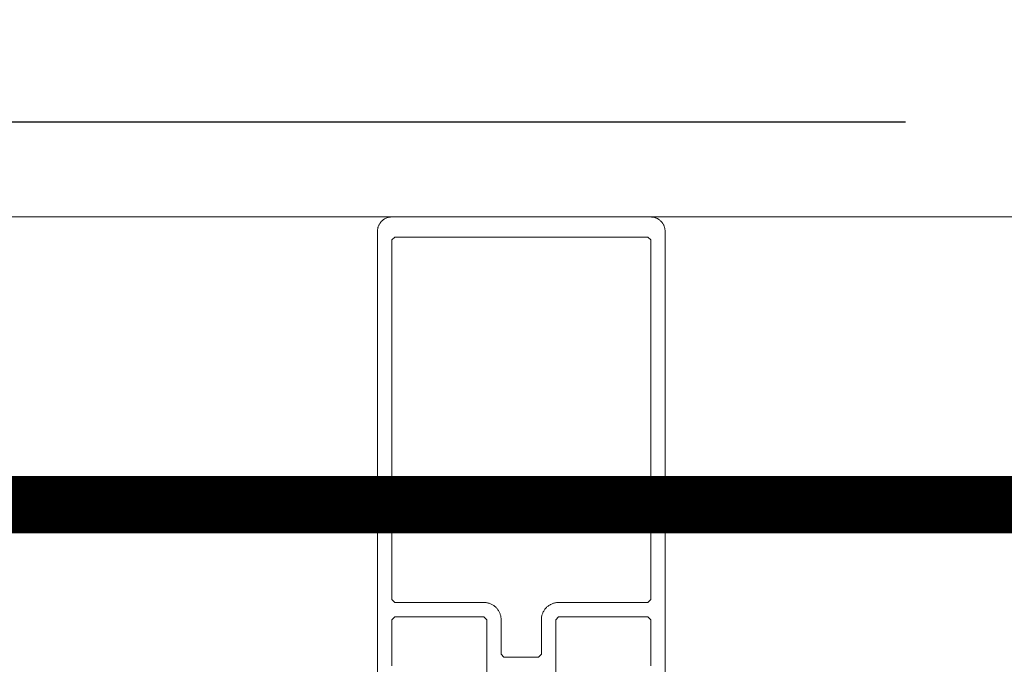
# Model space of a CAD drawing. Header units: millimetres. Extents: x 7483 to 13091, y 8111 to 13871.
# Tile 173 of 256: x 10001 to 10018, y 9227 to 9238. Entities that reach past the tile are written whole.
import ezdxf

# ---------------------------------------------------------------- set-up
doc = ezdxf.new("R2010")
doc.units = ezdxf.units.MM
doc.linetypes.add('ACAD_ISO04W100', pattern=[30, 24, -3, 0, -3])
doc.linetypes.add('DGN_STYLE_2', pattern=[30.2, 18.12, -12.08])
doc.layers.add('a___wymiary', color=7, linetype='Continuous', lineweight=5, true_color=0x000000)
doc.layers.add('wymiary', color=7, linetype='Continuous', lineweight=5, true_color=0xb2b2b2)
doc.layers.add('AS_Siatki', color=72, linetype='Continuous')
doc.layers.add('CZ-SR', color=106, linetype='Continuous', lineweight=13)
doc.layers.add('drzwi', color=30, linetype='Continuous', lineweight=20)
doc.layers.add('konstrukcja poglądowo', color=7, linetype='Continuous', lineweight=5, true_color=0xb2b2b2, plot=False)
doc.layers.add('Powierzchnie', color=21, linetype='DGN_STYLE_2', lineweight=15, plot=False)
doc.styles.add('Arial', font='arial.ttf')
doc.dimstyles.new('wymiary agp1', dxfattribs={"dimtxt": 16, "dimasz": 5, "dimexe": 30, "dimexo": 60, "dimgap": 1.8, "dimtad": 1, "dimdec": 3, "dimrnd": 0.5, "dimdsep": 46, "dimtxsty": 'Arial', "dimblk": 'znacznik', "dimcen": 1.5, "dimse1": 1, "dimse2": 1, "dimclrd": 256, "dimazin": 0, "dimtfac": 1, "dimtdec": 3, "dimtmove": 1, "dimatfit": 3, "dimldrblk": 'znacznik', "dimfxl": 0, "dimlwd": -1, "dimarcsym": 0})

# ---------------------------------------------------------------- blocks, each defined once
blk = doc.blocks.new('zw$58')
for points in [[(5.266062, 4.53), (5.266062, 8.0002), (5.316062, 8.0502), (6.866666, 8.0502), (6.916666, 8.0002), (6.916666, 7.2002)], [(7.166666, 6.5302), (7.166666, 14.7502), (7.166428, 14.761105), (7.165715, 14.771989), (7.164527, 14.782832), (7.162868, 14.793612), (7.16074, 14.80431), (7.158147, 14.814905), (7.155095, 14.825377), (7.151589, 14.835705), (7.147636, 14.845871), (7.143243, 14.855855), (7.138419, 14.865637), (7.133172, 14.8752), (7.127514, 14.884525), (7.121454, 14.893594), (7.115004, 14.90239), (7.108177, 14.910897), (7.100985, 14.919098), (7.093443, 14.926977), (7.085564, 14.934519), (7.077363, 14.941711), (7.068856, 14.948538), (7.06006, 14.954988), (7.050991, 14.961048), (7.041666, 14.966706), (7.032103, 14.971953), (7.022321, 14.976777), (7.012337, 14.98117), (7.002171, 14.985123), (6.991842, 14.988629), (6.981371, 14.991682), (6.970776, 14.994274), (6.960078, 14.996402), (6.949298, 14.998061), (6.938455, 14.999249), (6.927571, 14.999962), (6.916666, 15.0002), (2.416666, 15.0002), (2.405761, 14.999962), (2.394877, 14.999249), (2.384034, 14.998061), (2.373254, 14.996402), (2.362556, 14.994274), (2.351961, 14.991682), (2.34149, 14.988629), (2.331161, 14.985123), (2.320995, 14.98117), (2.311011, 14.976777), (2.301229, 14.971953), (2.291666, 14.966706), (2.282341, 14.961048), (2.273272, 14.954988), (2.264476, 14.948538), (2.255969, 14.941711), (2.247768, 14.934519), (2.239889, 14.926977), (2.232347, 14.919098), (2.225155, 14.910897), (2.218328, 14.90239), (2.211878, 14.893594), (2.205818, 14.884525), (2.20016, 14.8752), (2.194913, 14.865637), (2.190089, 14.855855), (2.185696, 14.845871), (2.181743, 14.835705), (2.178237, 14.825377), (2.175185, 14.814905), (2.172592, 14.80431), (2.170464, 14.793612), (2.168805, 14.782832), (2.167617, 14.771989), (2.166904, 14.761105), (2.166666, 14.7502), (2.166666, 6.5302)], [(2.416062, 7.2002), (2.416062, 8.0002), (2.466062, 8.0502), (4.016062, 8.0502), (4.066062, 8.0002), (4.066062, 4.53)]]:
    blk.add_lwpolyline(points)
blk.add_lwpolyline([(5.016062, 7.4002), (5.016062, 8.0002), (5.016347, 8.013286), (5.017203, 8.026347), (5.018628, 8.039358), (5.020619, 8.052295), (5.023173, 8.065132), (5.026284, 8.077846), (5.029947, 8.090412), (5.034154, 8.102806), (5.038898, 8.115005), (5.044169, 8.126986), (5.049958, 8.138725), (5.056254, 8.1502), (5.063044, 8.16139), (5.070316, 8.172273), (5.078056, 8.182829), (5.086248, 8.193036), (5.094878, 8.202877), (5.10393, 8.212332), (5.113385, 8.221383), (5.123225, 8.230013), (5.133433, 8.238206), (5.143989, 8.245946), (5.154872, 8.253218), (5.166062, 8.260008), (5.177537, 8.266303), (5.189276, 8.272092), (5.201257, 8.277364), (5.213456, 8.282108), (5.22585, 8.286315), (5.238416, 8.289978), (5.25113, 8.293089), (5.263967, 8.295642), (5.276904, 8.297634), (5.289915, 8.299059), (5.302976, 8.299915), (5.316062, 8.3002), (6.866062, 8.3002), (6.916062, 8.3502), (6.916062, 14.6002), (6.866062, 14.6502), (2.466062, 14.6502), (2.416062, 14.6002), (2.416062, 8.3502), (2.466062, 8.3002), (4.016062, 8.3002), (4.029147, 8.299915), (4.042208, 8.299059), (4.055219, 8.297634), (4.068156, 8.295642), (4.080993, 8.293089), (4.093707, 8.289978), (4.106273, 8.286315), (4.118668, 8.282108), (4.130867, 8.277364), (4.142847, 8.272092), (4.154586, 8.266303), (4.166062, 8.260008), (4.177251, 8.253218), (4.188135, 8.245946), (4.19869, 8.238206), (4.208898, 8.230013), (4.218739, 8.221383), (4.228194, 8.212332), (4.237245, 8.202877), (4.245875, 8.193036), (4.254068, 8.182829), (4.261807, 8.172273), (4.269079, 8.16139), (4.275869, 8.1502), (4.282165, 8.138725), (4.287954, 8.126986), (4.293225, 8.115005), (4.297969, 8.102806), (4.302177, 8.090412), (4.305839, 8.077846), (4.30895, 8.065132), (4.311504, 8.052295), (4.313495, 8.039358), (4.31492, 8.026347), (4.315776, 8.013286), (4.316062, 8.0002), (4.316062, 7.4002), (4.366062, 7.3502), (4.966062, 7.3502), (5.016062, 7.4002)], close=True)
blk = doc.blocks.new('gfhgfhhf')
at = {"layer": 'drzwi'}
blk.add_lwpolyline([(8218.027, 5171.151), (9892.067, 5171.151)], dxfattribs=at)
blk.add_blockref('zw$58', (9494.9, 5156.151), dxfattribs=at)
blk = doc.blocks.new('znacznik')
at = {"layer": 'a___wymiary'}
for p, q in [((0, 1.3936), (0, -1.3936)), ((1.3936, 0), (-1.3936, 0))]:
    blk.add_line(p, q, dxfattribs=at)
at = {"layer": 'a___wymiary', "const_width": 0.2}
blk.add_lwpolyline([(0.8759, 0.8759), (-0.8759, -0.8759)], dxfattribs=at)
blk = doc.blocks.new('*D1303')
at = {"layer": 'Defpoints', "color": 0, "transparency": 16777216}
for p in [(8555.286, 11469.362), (10277.023, 11469.362), (8692.028, 9219.562)]:
    blk.add_point(p, dxfattribs=at)
at = {"layer": 'wymiary', "color": 253, "true_color": 0x999999, "transparency": 16777216}
blk.add_line((8555.286, 9224.562), (8555.286, 11464.362), dxfattribs=at)
at = {"layer": 'wymiary', "color": 253, "true_color": 0x999999, "transparency": 16777216, "xscale": 5, "yscale": 5, "zscale": 5}
for p, rotation in [((8555.286, 11469.362), 90), ((8555.286, 9219.562), 270)]:
    blk.add_blockref('znacznik', p, dxfattribs=dict(at, rotation=rotation))
at = {"layer": 'wymiary', "color": 18, "true_color": 0x000000, "transparency": 16777216, "insert": (8545.317, 10344.462), "char_height": 16, "attachment_point": 5, "rotation": 90, "style": 'Arial'}
blk.add_mtext('2250', dxfattribs=at)
blk = doc.blocks.new('*D1310')
at = {"layer": 'Defpoints', "color": 0, "transparency": 16777216}
for p in [(11144.697, 9237.004), (8715.288, 9231.259), (11144.697, 9089.562)]:
    blk.add_point(p, dxfattribs=at)
at = {"layer": 'wymiary', "color": 253, "true_color": 0x999999, "transparency": 16777216}
blk.add_line((8720.288, 9089.562), (11139.697, 9089.562), dxfattribs=at)
at = {"layer": 'wymiary', "color": 253, "true_color": 0x999999, "transparency": 16777216, "xscale": 5, "yscale": 5, "zscale": 5, "rotation": 180}
blk.add_blockref('znacznik', (8715.288, 9089.562), dxfattribs=at)
at = {"layer": 'wymiary', "color": 253, "true_color": 0x999999, "transparency": 16777216, "xscale": 5, "yscale": 5, "zscale": 5}
blk.add_blockref('znacznik', (11144.697, 9089.562), dxfattribs=at)
at = {"layer": 'wymiary', "color": 18, "true_color": 0x000000, "transparency": 16777216, "insert": (9929.993, 9099.531), "char_height": 16, "attachment_point": 5, "style": 'Arial'}
blk.add_mtext('2429.5', dxfattribs=at)
blk = doc.blocks.new('gfgfddg')
at = {"layer": 'AS_Siatki', "color": 6, "linetype": 'ACAD_ISO04W100', "lineweight": 30, "ltscale": 0.2}
blk.add_line((392.0541, -541.341), (-407.9459, -541.341), dxfattribs=at)

msp = doc.modelspace()

# ---------------------------------------------------------------- linework, layer by layer
at = {"layer": 'Powierzchnie', "const_width": 1}
msp.add_lwpolyline([(10286.1119, 10577.6962), (10286.1119, 9229.9116), (8725.2884, 9229.9116), (8725.2884, 10667.207)], dxfattribs=at)

# ---------------------------------------------------------------- block references
at = {"layer": 'CZ-SR'}
msp.add_blockref('gfhgfhhf', (510.0352, 4063.7609), dxfattribs=at)
at = {"layer": 'konstrukcja poglądowo', "xscale": 5, "yscale": 5, "zscale": 5}
msp.add_blockref('gfgfddg', (10433.9115, 11943.2664), dxfattribs=at)

# ---------------------------------------------------------------- dimensions: what is measured, and where the dimension line sits
at = {"layer": 'wymiary'}
dim = msp.add_linear_dim(base=(8555.2864, 11469.3622), p1=(8692.0284, 9219.5616), p2=(10277.0226, 11469.3622), angle=90, dimstyle='wymiary agp1', override={"dimblk": 'znacznik'}, dxfattribs=at)
dim.commit()
dim.dimension.update_dxf_attribs({"geometry": '*D1303', "text_midpoint": (8545.3172, 10344.4619)})
dim = msp.add_linear_dim(base=(11144.6975, 9089.5616), p1=(8715.2884, 9231.2593), p2=(11144.6975, 9237.0039), dimstyle='wymiary agp1', override={"dimblk": 'znacznik'}, dxfattribs=at)
dim.commit()
dim.dimension.update_dxf_attribs({"geometry": '*D1310', "text_midpoint": (9929.993, 9099.5307)})

doc.saveas('drawing.dxf')
